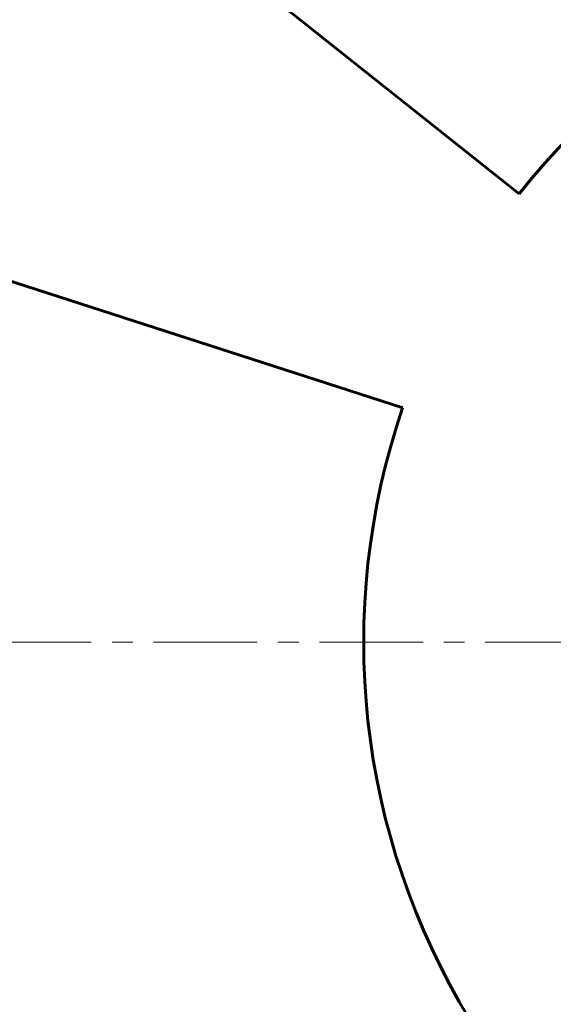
# Model space of a CAD drawing. Header units: millimetres. Extents: x -223 to 223, y -327 to 329.
# Tile 4 of 13: x -138 to -100, y 141 to 212. Entities that reach past the tile are written whole.
import ezdxf

# ---------------------------------------------------------------- set-up
doc = ezdxf.new("R2010")
doc.units = ezdxf.units.MM
doc.linetypes.add('K5LT_AXLED', pattern=[12, 7.5, -1.5, 1.5, -1.5])
doc.linetypes.add('K5LT_BASIC', pattern=[0])
doc.layers.add('Системный слой (1)', color=7, linetype='Continuous', true_color=0x6c6c6c)

# ---------------------------------------------------------------- blocks, each defined once
blk = doc.blocks.new('U12')
at = {"layer": 'Системный слой (1)', "color": 30, "linetype": 'K5LT_AXLED', "lineweight": 18, "true_color": 0xff8000}
blk.add_line((-61.035, 166.765), (-223.035, 166.765), dxfattribs=at)

msp = doc.modelspace()

# ---------------------------------------------------------------- linework, layer by layer
at = {"layer": 'Системный слой (1)', "color": 143, "linetype": 'K5LT_BASIC', "lineweight": 60, "true_color": 0x33acca}
for p, q in [((-170.76, 253.716), (-102.08, 199.176)), ((-110.513, 183.708), (-193.99, 210.615))]:
    msp.add_line(p, q, dxfattribs=at)
msp.add_circle((-61.035, 166.765), 160, dxfattribs=at)
for radius, start, end in [(52.299, 41.09796, 141.70407), (140, 161.74727, 261.6053), (52.299, 161.09796, 261.70407)]:
    msp.add_arc((-61.035, 166.765), radius, start, end, dxfattribs=at)

# ---------------------------------------------------------------- block references
at = {"layer": 'Системный слой (1)'}
msp.add_blockref('U12', (0, 0), dxfattribs=at)

doc.saveas('drawing.dxf')
